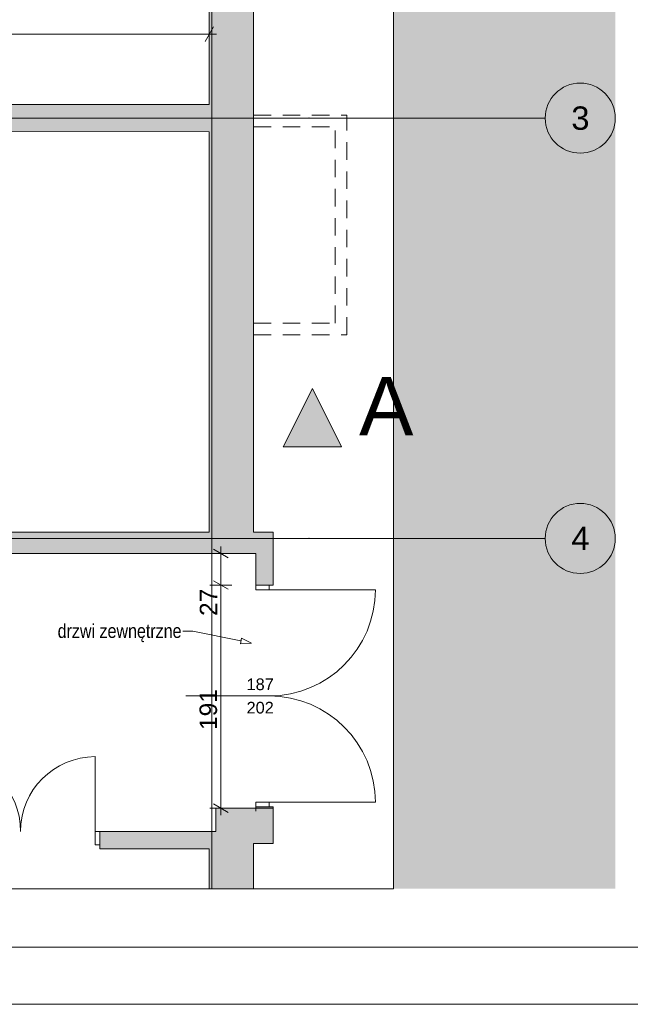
# Paper-space layout 'A-02 INWENTARYZACJA - PIĘTRO -1' of a CAD drawing. Header units: millimetres. Extents: x 0 to 594, y 0 to 350.
# Tile 8 of 10: x 435 to 488, y 0 to 84. Entities that reach past the tile are written whole.
import ezdxf
from ezdxf.xclip import XClip

# ---------------------------------------------------------------- set-up
doc = ezdxf.new("R2010")
doc.units = ezdxf.units.MM
doc.header["$MEASUREMENT"] = 0
doc.header["$XCLIPFRAME"] = 0
for name, pattern in [('ACAD_ISO03W100', [300, 120, -180]), ('DASHDOTX2', [1000, 500, -250, 0, -250]), ('Przer. długie kreski', [2.5, 1.5, -1]), ('PRZERYWANA_DU_A', [550, 350.0000000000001, -199.9999999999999])]:
    doc.linetypes.add(name, pattern=pattern)
for name, color, linetype, lineweight in [('0_Nr_pióra__2', 8, 'Continuous', 13), ('A_Arkusz_Nr_pióra__1', 7, 'Continuous', 20), ('A_linie przekroju_Nr_pióra__1', 7, 'Continuous', 20), ('A_wymiary_Nr_pióra__1', 7, 'Continuous', 20), ('A_wymiary_Nr_pióra__2', 8, 'Continuous', 13), ('A_ściany_Nr_pióra__1', 7, 'Continuous', 20), ('Drzwi Archicad_Nr_pióra__1', 7, 'Continuous', 20), ('Znaczniki drzwi Archicada_Nr_pióra__3', 252, 'Continuous', 13)]:
    doc.layers.add(name, color=color, linetype=linetype, lineweight=lineweight)
for name, color, linetype in [('A_linie przekroju', 7, 'Continuous'), ('A_podrys', 7, 'Continuous'), ('A_ściany', 7, 'Continuous')]:
    doc.layers.add(name, color=color, linetype=linetype)
for name, color, linetype, lineweight, true_color in [('A_opis_Nr_pióra__255', 7, 'Continuous', 15, 0x242424), ('A_opis_Nr_pióra__8', 7, 'Continuous', 13, 0x4c4c4c), ('A_osie_Nr_pióra__16', 7, 'Continuous', 5, 0x0f0f0f), ('A_osie_Nr_pióra__76', 7, 'Continuous', 5, 0x2d2d2d), ('A_ściany_Nr_pióra__10', 7, 'Continuous', 13, 0x4b4b4b)]:
    doc.layers.add(name, color=color, linetype=linetype, lineweight=lineweight, true_color=true_color)
doc.styles.add('STYL_AUTOMATYCZNY_1', font='arial.ttf')
doc.styles.add('STYL_AUTOMATYCZNY_2', font='ARIALN.TTF')
doc.styles.add('STYL_AUTOMATYCZNY_4', font='arial.ttf')

# ---------------------------------------------------------------- blocks, each defined once
blk = doc.blocks.new('Rysunek_3_3', base_point=(-1653.450124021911, -369.1745078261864))
at = {"linetype": 'Continuous', "lineweight": 0, "true_color": 0x484848}
blk.add_hatch(color=251, dxfattribs=at).paths.add_polyline_path([(486.4149878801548, 218.7103204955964), (285.3497741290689, 218.7103204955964), (285.3497741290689, 173.7103262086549), (364.3497723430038, 173.7103262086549), (467.4149860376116, 173.7103262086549), (467.4149860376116, 9.900326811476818), (486.4149878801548, 9.900326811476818)])
at = {"layer": 'A_linie przekroju', "linetype": 'Continuous', "lineweight": 0, "true_color": 0x000000}
blk.add_hatch(color=18, dxfattribs=at).paths.add_polyline_path([(462.9594907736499, 47.73303094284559), (460.4594907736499, 52.73303094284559), (457.9594907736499, 47.73303094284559)])
at = {"layer": 'A_ściany', "linetype": 'Continuous', "lineweight": 0, "true_color": 0x000000}
for points in [[(451.6149849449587, 99.91032627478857), (451.6149849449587, 77.08032627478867), (455.4149849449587, 77.08032627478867), (455.4149849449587, 99.91032627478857)], [(408.9849849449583, 74.7803262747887), (451.6149849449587, 74.73441845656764), (451.6149849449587, 77.08032627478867), (408.9849849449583, 77.08032627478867)], [(451.6149849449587, 77.08032627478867), (451.6149849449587, 40.44827140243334), (455.4149849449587, 40.44827140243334), (455.4149849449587, 77.08032627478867)], [(384.1849849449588, 38.60827140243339), (455.6049849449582, 38.60827140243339), (457.1049849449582, 40.44827140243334), (384.1849849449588, 40.44827140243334)], [(455.6049849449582, 35.90969430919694), (457.10498496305, 35.90969430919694), (457.10498496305, 40.44827140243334), (455.6049849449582, 38.60827156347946)], [(455.6049849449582, 16.80032628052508), (457.10498496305, 16.80032628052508), (457.10498496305, 16.90969443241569), (455.6049849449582, 16.90969443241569)], [(455.6049849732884, 16.80032628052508), (452.1848361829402, 16.80032628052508), (452.1848361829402, 14.81032627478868), (442.2469849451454, 14.81032627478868), (442.2469849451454, 13.31032627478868), (451.6149849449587, 13.31032627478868), (451.6149849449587, 10.47612413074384), (455.4149849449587, 10.47612413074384), (455.4149849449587, 13.77548914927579), (457.1049849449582, 13.77548914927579), (457.1049849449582, 16.80032628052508)], [(455.4149849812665, 10.47612257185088), (451.6149865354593, 10.47612257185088), (451.6149865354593, 9.90032792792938), (455.4149849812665, 9.90032792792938)]]:
    blk.add_hatch(color=18, dxfattribs=at).paths.add_polyline_path(points)
at = {"layer": '0_Nr_pióra__2', "color": 8, "linetype": 'PRZERYWANA_DU_A', "lineweight": 13, "flags": 128}
for points in [[(467.4149849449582, 9.90032627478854), (467.4149849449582, 173.7103262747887), (364.349774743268, 173.7103262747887), (285.3497747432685, 173.7103262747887)], [(364.349774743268, 9.90032627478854), (467.4149849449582, 9.90032627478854)]]:
    blk.add_lwpolyline(points, dxfattribs=at)
at = {"layer": 'A_linie przekroju_Nr_pióra__1', "color": 7, "linetype": 'ACAD_ISO03W100', "lineweight": 20}
blk.add_line((285.3497721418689, 47.73303064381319), (457.9594909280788, 47.73303064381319), dxfattribs=at)
at = {"layer": 'A_linie przekroju_Nr_pióra__1', "color": 7, "linetype": 'Continuous', "lineweight": 20, "flags": 128}
blk.add_lwpolyline([(462.9594907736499, 47.73303094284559), (457.9594907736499, 47.73303094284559), (460.4594907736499, 52.73303094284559)], close=True, dxfattribs=at)
at = {"layer": 'A_opis_Nr_pióra__255', "color": 250, "linetype": 'Continuous', "lineweight": 15, "true_color": 0x242424}
for p, q in [((450.2211054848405, 31.96561534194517), (449.3442589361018, 31.96561534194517)), ((454.3381804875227, 31.11798280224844), (450.2211054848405, 31.96561534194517)), ((454.2877677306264, 30.87311906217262), (454.3885963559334, 31.36284654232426)), ((455.252026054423, 30.92983885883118), (454.3885963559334, 31.36284654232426)), ((455.252026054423, 30.92983885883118), (454.2877677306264, 30.87311906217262))]:
    blk.add_line(p, q, dxfattribs=at)
at = {"layer": 'A_osie_Nr_pióra__16', "color": 250, "linetype": 'DASHDOTX2', "lineweight": 5, "true_color": 0x0f0f0f}
for p, q in [((451.846985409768, 159.3583008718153), (451.846985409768, 9.900326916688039)), ((460.1639061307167, 75.90032375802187), (285.3497726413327, 75.90032375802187)), ((460.1639044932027, 75.9003262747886), (480.4149864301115, 75.90032675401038)), ((460.1639061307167, 39.90032982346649), (285.3497726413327, 39.90032982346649)), ((460.1639044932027, 39.90032627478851), (480.4149864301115, 39.9003256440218))]:
    blk.add_line(p, q, dxfattribs=at)
for p in [(460.1639044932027, 75.9003262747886), (460.1639044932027, 75.9003262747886), (460.1639044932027, 39.90032627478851), (460.1639044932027, 39.90032627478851)]:
    blk.add_point(p, dxfattribs=at)
at = {"layer": 'A_osie_Nr_pióra__76', "color": 250, "linetype": 'Continuous', "lineweight": 5, "true_color": 0x2d2d2d}
for centre in [(483.4149849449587, 75.9003262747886), (483.4149849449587, 39.90032627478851)]:
    blk.add_circle(centre, 3, dxfattribs=at)
at = {"layer": 'A_wymiary_Nr_pióra__1', "color": 7, "linetype": 'Continuous', "lineweight": 20}
for p, q in [((451.2541407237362, 82.45532621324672), (451.9758284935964, 83.70532735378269)), ((453.2299835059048, 38.24742694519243), (451.9799854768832, 38.96911471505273)), ((451.9799854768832, 36.2705386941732), (453.2299835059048, 35.54885092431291)), ((451.9799854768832, 17.16116967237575), (453.2299835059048, 16.43948190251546))]:
    blk.add_line(p, q, dxfattribs=at)
at = {"layer": 'A_wymiary_Nr_pióra__2', "color": 8, "linetype": 'Continuous', "lineweight": 13}
for p, q in [((451.6149861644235, 82.14282748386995), (451.6149861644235, 84.01782608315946)), ((408.984985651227, 83.0803267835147), (451.6149861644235, 83.0803267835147)), ((451.6149861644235, 83.0803267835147), (452.2262338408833, 83.0803267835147)), ((452.6049860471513, 38.6082723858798), (452.6049860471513, 39.21952006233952)), ((453.542485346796, 38.6082723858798), (451.6674836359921, 38.6082723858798)), ((452.6049860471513, 35.90969325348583), (452.6049860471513, 38.6082723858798)), ((453.542485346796, 35.90969325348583), (451.6674836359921, 35.90969325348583)), ((452.6049860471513, 16.80032734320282), (452.6049860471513, 35.90969325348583)), ((453.542485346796, 16.80032734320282), (451.6674836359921, 16.80032734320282)), ((452.6049860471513, 16.18907655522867), (452.6049860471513, 16.80032734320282))]:
    blk.add_line(p, q, dxfattribs=at)
at = {"layer": 'A_ściany_Nr_pióra__1', "color": 7, "linetype": 'Continuous', "lineweight": 20}
for p, q in [((455.6049838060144, 35.90969325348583), (455.6049838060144, 36.27969276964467)), ((457.1049857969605, 35.90969325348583), (457.1049857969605, 36.27969276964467)), ((455.6049838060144, 35.90969325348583), (456.7549839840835, 35.90969325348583)), ((456.7549839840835, 35.90969325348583), (457.1049857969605, 35.90969325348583)), ((455.6049838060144, 16.90969396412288), (455.6049838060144, 16.53969444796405)), ((455.6049838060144, 16.90969396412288), (456.7549839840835, 16.90969396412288)), ((456.7549839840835, 16.90969396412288), (457.1049857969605, 16.90969396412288)), ((457.1049857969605, 16.90969396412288), (457.1049857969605, 16.53969444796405)), ((442.2469847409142, 14.81032717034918), (442.6169842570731, 14.81032717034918)), ((442.2469847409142, 14.81032717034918), (442.2469847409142, 13.66032699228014)), ((442.2469847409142, 13.66032699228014), (442.2469847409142, 13.31032517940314)), ((442.2469847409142, 13.31032517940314), (442.6169842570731, 13.31032517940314))]:
    blk.add_line(p, q, dxfattribs=at)
at = {"layer": 'A_ściany_Nr_pióra__1', "color": 7, "linetype": 'Continuous', "lineweight": 20, "flags": 128}
for points in [[(451.6149849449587, 99.91032627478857), (451.6149849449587, 77.08032627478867)], [(455.4149849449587, 77.08032627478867), (455.4149849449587, 99.91032627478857)], [(451.6149849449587, 77.08032627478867), (408.9849849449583, 77.08032627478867)], [(455.4149849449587, 40.44827140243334), (455.4149849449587, 77.08032627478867)], [(428.1749849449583, 74.75966075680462), (451.6149849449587, 74.73441845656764)], [(451.6149849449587, 74.7344184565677), (451.6149849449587, 40.44827140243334)], [(451.6149849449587, 40.44827140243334), (387.1849849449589, 40.44827140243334)], [(457.1049849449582, 40.44827140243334), (455.4149849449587, 40.44827140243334)], [(457.1049849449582, 35.90969430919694), (457.1049849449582, 40.44827140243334)], [(387.1849849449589, 38.60827140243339), (455.6049849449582, 38.60827140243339)], [(455.6049849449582, 38.60827140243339), (455.6049849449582, 35.90969417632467)], [(455.6049849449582, 16.90969421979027), (455.6049849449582, 16.80032628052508)], [(457.1049849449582, 16.80032628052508), (457.1049849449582, 16.90969443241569)], [(455.6049849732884, 16.80032628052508), (452.1848361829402, 16.80032628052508)], [(452.1848361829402, 16.80032628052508), (452.1848361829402, 14.81032627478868)], [(455.6049849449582, 16.80032628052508), (457.1049849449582, 16.80032628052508)], [(457.1049849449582, 16.80032628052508), (455.6049849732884, 16.80032628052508)], [(457.1049849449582, 13.77548914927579), (457.1049849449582, 16.80032628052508)], [(452.1848361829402, 14.81032627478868), (442.2469849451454, 14.81032627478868)], [(442.2469849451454, 14.81032627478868), (442.2469849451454, 13.31032627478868)], [(455.4149849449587, 10.47612413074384), (455.4149849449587, 13.77548914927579)], [(455.4149849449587, 13.77548914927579), (457.1049849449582, 13.77548914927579)], [(442.2469849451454, 13.31032627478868), (451.6149849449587, 13.31032627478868)], [(451.6149849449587, 13.31032627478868), (451.6149849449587, 10.47612413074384)], [(451.6149849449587, 10.47612413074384), (451.6149849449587, 9.90032627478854)], [(455.4149849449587, 9.90032627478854), (455.4149849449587, 10.47612413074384)]]:
    blk.add_lwpolyline(points, dxfattribs=at)
at = {"layer": 'A_ściany_Nr_pióra__10', "color": 251, "linetype": 'Przer. długie kreski', "lineweight": 13, "true_color": 0x4b4b4b}
for p, q in [((455.4149853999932, 76.14032719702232), (463.4149846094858, 76.14032719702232)), ((463.4149846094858, 57.34032672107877), (463.4149846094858, 76.14032719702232)), ((455.4149853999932, 75.14032690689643), (462.41498431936, 75.14032690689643)), ((462.41498431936, 58.34032701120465), (462.41498431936, 75.14032690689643)), ((455.4149853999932, 58.34032701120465), (462.41498431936, 58.34032701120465)), ((455.4149853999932, 57.34032672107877), (463.4149846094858, 57.34032672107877))]:
    blk.add_line(p, q, dxfattribs=at)
at = {"layer": 'Drzwi Archicad_Nr_pióra__1', "color": 7, "linetype": 'Continuous', "lineweight": 20}
for p, q in [((455.6049838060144, 35.90969325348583), (455.6049838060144, 36.27969276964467)), ((455.6049838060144, 35.90969325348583), (455.6049838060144, 36.27969276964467)), ((457.1049857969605, 35.90969325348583), (457.1049857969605, 36.27969276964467)), ((457.1049857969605, 35.90969325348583), (457.1049857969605, 36.27969276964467)), ((455.6049838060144, 35.90969325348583), (455.6049838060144, 35.50969562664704)), ((456.7549839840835, 35.90969325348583), (455.6049838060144, 35.90969325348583)), ((455.6049838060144, 35.90969325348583), (456.7549839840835, 35.90969325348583)), ((455.6049838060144, 35.90969325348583), (456.7549839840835, 35.90969325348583)), ((455.6049838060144, 35.50969562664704), (456.7549839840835, 35.50969562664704)), ((456.7549839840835, 35.50969562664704), (456.7549839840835, 35.90969325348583)), ((456.7549839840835, 35.90969325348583), (457.1049857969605, 35.90969325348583)), ((456.7549839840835, 35.90969325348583), (457.1049857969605, 35.90969325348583)), ((456.7549839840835, 35.50969562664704), (465.8549844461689, 35.50969562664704)), ((441.8469840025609, 14.81032717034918), (441.8469840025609, 21.2103265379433)), ((456.7549839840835, 17.30969470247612), (455.6049838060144, 17.30969470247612)), ((455.6049838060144, 17.30969470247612), (455.6049838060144, 16.90969396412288)), ((455.6049838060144, 16.90969396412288), (456.7549839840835, 16.90969396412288)), ((455.6049838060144, 16.90969396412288), (456.7549839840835, 16.90969396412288)), ((455.6049838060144, 16.90969396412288), (456.7549839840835, 16.90969396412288)), ((455.6049838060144, 16.90969396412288), (455.6049838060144, 16.53969444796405)), ((455.6049838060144, 16.90969396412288), (455.6049838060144, 16.53969444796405)), ((456.7549839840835, 16.90969396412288), (456.7549839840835, 17.30969470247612)), ((456.7549839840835, 17.30969470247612), (465.8549844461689, 17.30969470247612)), ((456.7549839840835, 16.90969396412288), (457.1049857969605, 16.90969396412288)), ((456.7549839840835, 16.90969396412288), (457.1049857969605, 16.90969396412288)), ((457.1049857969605, 16.90969396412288), (457.1049857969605, 16.53969444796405)), ((457.1049857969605, 16.90969396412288), (457.1049857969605, 16.53969444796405)), ((441.8469840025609, 13.66032699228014), (441.8469840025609, 14.81032717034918)), ((441.8469840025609, 14.81032717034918), (442.2469847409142, 14.81032717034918)), ((442.2469847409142, 14.81032717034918), (442.2469847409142, 13.66032699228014)), ((442.2469847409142, 14.81032717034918), (442.2469847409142, 13.66032699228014)), ((442.2469847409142, 14.81032717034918), (442.2469847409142, 13.66032699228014)), ((442.2469847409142, 14.81032717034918), (442.6169842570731, 14.81032717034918)), ((442.2469847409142, 14.81032717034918), (442.6169842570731, 14.81032717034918)), ((442.2469847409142, 13.66032699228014), (441.8469840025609, 13.66032699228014)), ((442.2469847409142, 13.66032699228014), (442.2469847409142, 13.31032517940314)), ((442.2469847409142, 13.66032699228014), (442.2469847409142, 13.31032517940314)), ((442.2469847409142, 13.31032517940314), (442.6169842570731, 13.31032517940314)), ((442.2469847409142, 13.31032517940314), (442.6169842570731, 13.31032517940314))]:
    blk.add_line(p, q, dxfattribs=at)
for centre, radius, start, end in [((456.7549849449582, 35.50969431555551), 9.099999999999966, 270, 0), ((456.7549849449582, 17.30969431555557), 9.099999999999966, 0, 90), ((429.0469849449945, 14.81032627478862), 6.400000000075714, 0, 90), ((441.8469849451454, 14.81032627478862), 6.400000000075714, 90, 180)]:
    blk.add_arc(centre, radius, start, end, dxfattribs=at)
at = {"layer": 'Znaczniki drzwi Archicada_Nr_pióra__3', "color": 252, "linetype": 'Continuous', "lineweight": 13}
blk.add_line((456.9956191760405, 26.40969516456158), (449.6049851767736, 26.40969516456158), dxfattribs=at)
at = {"layer": 'A_linie przekroju_Nr_pióra__1', "color": 7, "linetype": 'Continuous', "lineweight": 20, "insert": (464.4594907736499, 48.73303784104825), "char_height": 5, "attachment_point": 7, "style": 'STYL_AUTOMATYCZNY_1'}
blk.add_mtext('\\A1;{\\pql;\\pt0;\\fArial|b0|i0|c238|p0;\\W1.000000;A}', dxfattribs=at)
at = {"layer": 'A_opis_Nr_pióra__8', "color": 251, "linetype": 'Continuous', "lineweight": 13, "true_color": 0x4c4c4c, "insert": (438.6261051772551, 31.79617778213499), "char_height": 1.2, "attachment_point": 4, "style": 'STYL_AUTOMATYCZNY_2'}
blk.add_mtext('\\A1;{\\pql;\\fArial Narrow|b0|i0|c238|p0;\\W1.000000;drzwi zewnętrzne}', dxfattribs=at)
at = {"layer": 'A_osie_Nr_pióra__76', "color": 250, "linetype": 'Continuous', "lineweight": 5, "true_color": 0x2d2d2d, "char_height": 2, "attachment_point": 1, "style": 'STYL_AUTOMATYCZNY_1'}
for s, insert in [('\\A1;{\\pql;\\pt0;\\fArial|b0|i0|c238|p0;\\W1.000000;3}', (482.6522599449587, 76.90032632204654)), ('\\A1;{\\pql;\\pt0;\\fArial|b0|i0|c238|p0;\\W1.000000;4}', (482.6522599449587, 40.90032632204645))]:
    blk.add_mtext(s, dxfattribs=dict(at, insert=insert))
at = {"layer": 'A_wymiary_Nr_pióra__1', "color": 7, "linetype": 'Continuous', "lineweight": 20, "char_height": 1.5, "attachment_point": 7, "rotation": 90, "style": 'STYL_AUTOMATYCZNY_4'}
for s, insert, width in [('\\A1;{\\pql;\\fArial|b0|i0|c238|p0;\\W1.000000;27}', (452.3049849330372, 33.26026927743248), 2.288175), ('\\A1;{\\pql;\\fArial|b0|i0|c238|p0;\\W1.000000;191}', (452.3049849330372, 23.49479521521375), 3.432255)]:
    blk.add_mtext(s, dxfattribs=dict(at, insert=insert, width=width))
at = {"layer": 'Znaczniki drzwi Archicada_Nr_pióra__3', "color": 252, "linetype": 'Continuous', "lineweight": 13, "char_height": 1, "attachment_point": 7, "style": 'STYL_AUTOMATYCZNY_1'}
for s, insert in [('\\A1;{\\pql;\\pt1;\\fArial|b0|i0|c238|p0;\\W1.000000;187}', (454.8168149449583, 26.89295469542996)), ('\\A1;{\\pql;\\pt1;\\fArial|b0|i0|c238|p0;\\W1.000000;202}', (454.8168149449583, 24.89295469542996))]:
    blk.add_mtext(s, dxfattribs=dict(at, insert=insert))

psp = doc.layouts.new('A-02 INWENTARYZACJA - PIĘTRO -1')

# ---------------------------------------------------------------- linework, layer by layer
at = {"layer": 'A_Arkusz_Nr_pióra__1', "color": 7, "linetype": 'Continuous', "lineweight": 20}
psp.add_line((589.1, 4.90000140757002), (29.89980349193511, 4.900326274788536), dxfattribs=at)
at = {"layer": 'A_Arkusz_Nr_pióra__1', "color": 7, "linetype": 'Continuous', "lineweight": 20, "flags": 128}
psp.add_lwpolyline([(0, 350), (594, 350), (594, 0), (0, 0)], close=True, dxfattribs=at)

# ---------------------------------------------------------------- block references
at = {"layer": 'A_podrys', "color": 37, "linetype": 'Continuous', "lineweight": 5, "true_color": 0x656532}
ref = psp.add_blockref('Rysunek_3_3', (-1653.450124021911, -369.1745078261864), dxfattribs=at)
XClip(ref).set_block_clipping_path([(285.3497747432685, 9.900326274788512), (486.4149849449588, 218.7103262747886)])

doc.saveas('drawing.dxf')
